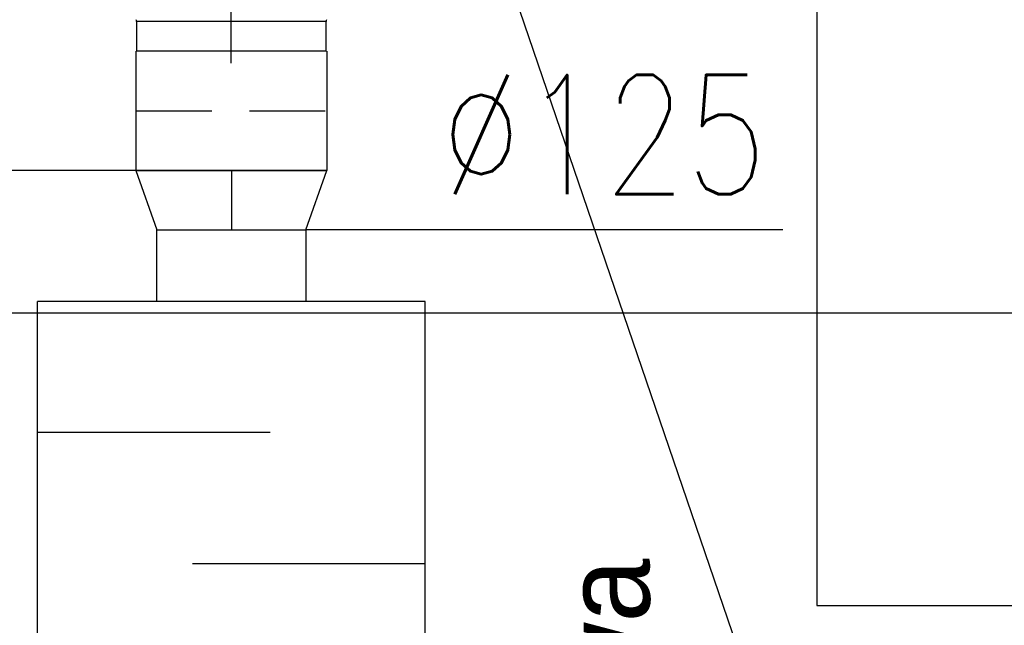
# Model space of a CAD drawing. Header units: centimetres. Extents: x -1062 to 5388, y 1642 to 2943.
# Tile 28 of 90: x -126 to -43, y 2225 to 2276. Entities that reach past the tile are written whole.
import ezdxf
from ezdxf.enums import TextEntityAlignment as Align

# ---------------------------------------------------------------- set-up
doc = ezdxf.new("R2010")
doc.units = ezdxf.units.CM
doc.linetypes.add('DASHDOT', pattern=[1, 0.5, -0.25, 0, -0.25])
doc.linetypes.add('HIDDEN', pattern=[9.525, 6.35, -3.175])
for name, color, linetype, lineweight in [('M-AXS', 2, 'DASHDOT', 30), ('M-EQPM', 220, 'Continuous', 25), ('M-TEXT-n', 5, 'Continuous', 9)]:
    doc.layers.add(name, color=color, linetype=linetype, lineweight=lineweight)
doc.layers.add('M-DUCT-RETN', color=230, linetype='Continuous', true_color=0xff007f)
for name, color, linetype in [('M-LDR', 5, 'Continuous'), ('M-TEXT-ROOM-TAG', 86, 'Continuous'), ('M-XREF', 252, 'Continuous'), ('XREF$0$Notatki tekstowe', 8, 'Continuous'), ('XREF$0$Notatki tekstowe-1', 8, 'Continuous'), ('XREF$0$Ściany-2', 8, 'Continuous')]:
    doc.layers.add(name, color=color, linetype=linetype)
doc.styles.add('RomanS', font='romans.shx')
doc.styles.add('XREF$0$Arial', font='txt', dxfattribs={"height": 7.2})
doc.dimstyles.new('ISO-25', dxfattribs={"dimtxt": 2.5, "dimasz": 2.5, "dimexe": 1.25, "dimexo": 0.625, "dimtad": 1, "dimtxsty": 'Standard', "dimcen": 2.5, "dimadec": 0, "dimazin": 0, "dimtfac": 1, "dimtmove": 0, "dimatfit": 3, "dimfxl": 1, "dimarcsym": 0})

# ---------------------------------------------------------------- blocks, each defined once
blk = doc.blocks.new('XREF')
at = {"layer": 'XREF$0$Notatki tekstowe'}
blk.add_line((-88.543, 2289.383), (-65.961, 2223.243), dxfattribs=at)
at = {"layer": 'XREF$0$Ściany-2'}
for p, q in [((-59.22, 2333.576), (-59.22, 2226.576)), ((-59.22, 2226.576), (3.78, 2226.576))]:
    blk.add_line(p, q, dxfattribs=at)
at = {"layer": 'XREF$0$Notatki tekstowe-1', "insert": (-91.676, 2183.923), "char_height": 7.2, "width": 38.12, "attachment_point": 1, "rotation": 90, "line_spacing_factor": 0.936439, "style": 'XREF$0$Arial'}
blk.add_mtext('\\pxt7.05556,14.11111,21.16667,28.22222,35.27778,42.33333,49.38889,56.44444,63.5,70.55556,77.61111,84.66667,91.72222,98.77778,105.83333,112.88889,119.94444,127,134.05556,141.11111,148.16667,155.22222,162.27778,169.33333,176.38889,183.44444,190.5,197.55556,204.61111,211.66667,218.72222,225.77778;{Lampa podłogowa}', dxfattribs=at)
blk = doc.blocks.new('3')
for p, q in [((59.53, 94.54), (59.53, 32.95)), ((43.63, 92.54), (43.63, 87.54)), ((43.63, 92.54), (75.43, 92.54)), ((75.43, 87.54), (75.43, 92.54)), ((43.63, 87.54), (75.43, 87.54))]:
    blk.add_line(p, q)
for centre, start, end in [((43.03, 87.54), 332.3596, 0), ((76.03, 87.54), 180, 207.6404)]:
    blk.add_arc(centre, 0.6, start, end)

msp = doc.modelspace()

# ---------------------------------------------------------------- linework, layer by layer
at = {"layer": 'M-AXS', "ltscale": 10}
msp.add_line((-108.32, 2263.076), (-108.32, 2258.076), dxfattribs=at)
at = {"layer": 'M-DUCT-RETN'}
for p, q in [((-116.32, 2273.076), (-116.32, 2263.076)), ((-100.32, 2273.076), (-100.32, 2263.076)), ((-116.32, 2263.076), (-100.32, 2263.076)), ((-100.32, 2263.076), (-116.32, 2263.076)), ((-124.57, 2164.076), (-124.57, 2252.076)), ((-92.07, 2252.076), (-124.57, 2252.076)), ((-92.07, 2164.076), (-92.07, 2252.076)), ((-105.07, 2241.076), (-124.57, 2241.076)), ((-92.07, 2230.076), (-111.57, 2230.076))]:
    msp.add_line(p, q, dxfattribs=at)
at = {"layer": 'M-DUCT-RETN', "color": 3, "linetype": 'HIDDEN'}
msp.add_line((-116.32, 2268.076), (-100.32, 2268.076), dxfattribs=at)
at = {"layer": 'M-DUCT-RETN'}
for points in [[(-116.32, 2263.076), (-114.57, 2258.076), (-102.07, 2258.076), (-100.32, 2263.076)], [(-102.07, 2252.076), (-114.57, 2252.076), (-114.57, 2258.076), (-102.07, 2258.076)]]:
    msp.add_lwpolyline(points, close=True, dxfattribs=at)
at = {"layer": 'M-LDR'}
for p, q in [((-116.32, 2263.076), (-156.32, 2263.076)), ((-62.07, 2258.076), (-102.07, 2258.076))]:
    msp.add_line(p, q, dxfattribs=at)

# ---------------------------------------------------------------- block references
at = {"layer": 'M-EQPM', "xscale": 0.4999999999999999, "yscale": 0.4999999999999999, "zscale": 0.5, "rotation": 180}
msp.add_blockref('3', (-78.556, 2319.347), dxfattribs=at)
at = {"layer": 'M-XREF'}
msp.add_blockref('XREF', (0, 0), dxfattribs=at)

# ---------------------------------------------------------------- texts
at = {"layer": 'M-TEXT-n', "style": 'RomanS', "width": 0.8}
msp.add_text('%%C125', height=10, dxfattribs=at).set_placement((-77.07, 2261.076), align=Align.CENTER)

# ---------------------------------------------------------------- leaders
at = {"layer": 'M-TEXT-ROOM-TAG'}
msp.add_leader([(-186.269, 2251.11), (112.336, 2251.11)], dimstyle='ISO-25', override={"dimasz": 10, "dimgap": 0.625, "dimtad": 0, "dimldrblk": 'Dot'}, dxfattribs=at)

doc.saveas('drawing.dxf')
